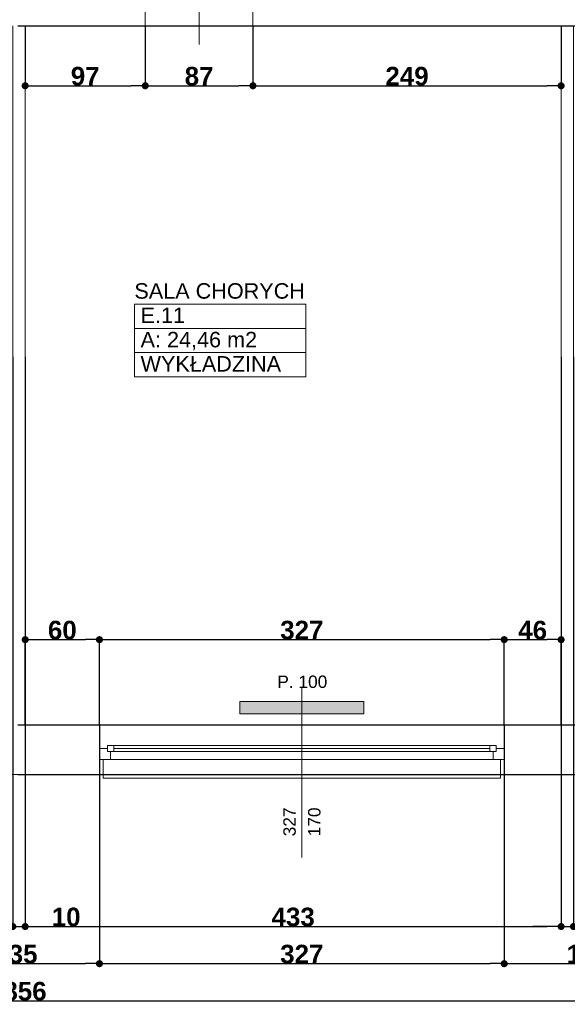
# Model space of a CAD drawing. Header units: millimetres. Extents: x 183299 to 1018155, y -286688 to 171278.
# Tile 92 of 100: x 449804 to 454228, y -115234 to -107276. Entities that reach past the tile are written whole.
import ezdxf
from ezdxf.enums import TextEntityAlignment as Align

# ---------------------------------------------------------------- set-up
doc = ezdxf.new("R2010")
doc.units = ezdxf.units.MM
doc.header["$MEASUREMENT"] = 0
doc.linetypes.add('Wipeout_Contour', pattern=[1000, 0, -1000])
for name, color, linetype in [('Elementy Modelu - Strefy', 7, 'Continuous'), ('inwentaryzacja_sciany', 7, 'Continuous'), ('Okna ArchiCADa', 7, 'Continuous'), ('Wymiarowanie - Ogólne', 7, 'Continuous'), ('Znaczniki Drzwi', 7, 'Continuous'), ('Znaczniki Okien', 7, 'Continuous')]:
    doc.layers.add(name, color=color, linetype=linetype)
for name, color, linetype, lineweight in [('Elementy Modelu - Strefy_Nr_Pióra__6', 250, 'Continuous', 18), ('grzejniki_Nr_Pióra__20', 1, 'Continuous', 0), ('inwentaryzacja_sciany_Nr_Pióra__1', 7, 'Continuous', 13), ('inwentaryzacja_wentylacja_Nr_Pióra__20', 1, 'Continuous', 0), ('Okna ArchiCADa_Nr_Pióra__1', 7, 'Continuous', 13), ('Znaczniki Drzwi_Nr_Pióra__1', 7, 'Continuous', 13), ('Znaczniki Drzwi_Nr_Pióra__7', 7, 'Continuous', 35), ('Znaczniki Okien_Nr_Pióra__1', 7, 'Continuous', 13), ('Znaczniki Okien_Nr_Pióra__7', 7, 'Continuous', 35)]:
    doc.layers.add(name, color=color, linetype=linetype, lineweight=lineweight)
doc.layers.add('Okna ArchiCADa_Nr_Pióra__23', color=7, linetype='Continuous', lineweight=20, true_color=0xff6600)
doc.layers.add('Okna ArchiCADa_Nr_Pióra__3', color=7, linetype='Continuous', lineweight=18, true_color=0xff6600)
doc.styles.add('GENERATED_STYLE_1', font='arial.ttf')
doc.styles.add('GENERATED_STYLE_2', font='arialbd.ttf')
doc.styles.get("Standard").update_dxf_attribs({"font": 'txt', "bigfont": 'BIGFONT.SHX'})
doc.dimstyles.new('GENERATED_STYLE__1', dxfattribs={"dimtxt": 150, "dimasz": 114, "dimexe": 0.18, "dimexo": 0, "dimgap": 0.09, "dimtad": 1, "dimtih": 1, "dimtoh": 1, "dimdec": 0, "dimlfac": 0.1, "dimzin": 0, "dimdsep": 46, "dimtxsty": 'GENERATED_STYLE_2', "dimblk": 'ARROWHEAD_11', "dimblk1": 'ARROWHEAD_11', "dimblk2": 'ARROWHEAD_11', "dimcen": 0.09, "dimclrd": 256, "dimclre": 256, "dimclrt": 256, "dimazin": 0, "dimtfac": 1, "dimtdec": 4, "dimtmove": 0, "dimatfit": 3, "dimfxl": 1, "dimtolj": 1, "dimtzin": 0, "dimarcsym": 0})
doc.dimstyles.new('GENERATED_STYLE__2', dxfattribs={"dimtxt": 150, "dimasz": 114, "dimexe": 0.18, "dimexo": 0, "dimgap": 0.09, "dimtad": 1, "dimdec": 0, "dimlfac": 0.1, "dimzin": 0, "dimdsep": 46, "dimtxsty": 'GENERATED_STYLE_2', "dimblk": 'ARROWHEAD_11', "dimblk1": 'ARROWHEAD_11', "dimblk2": 'ARROWHEAD_11', "dimcen": 0.09, "dimclrd": 256, "dimclre": 256, "dimclrt": 256, "dimazin": 0, "dimtfac": 1, "dimtdec": 4, "dimtmove": 0, "dimatfit": 3, "dimfxl": 1, "dimtolj": 1, "dimtzin": 0, "dimarcsym": 0})

# ---------------------------------------------------------------- blocks, each defined once
blk = doc.blocks.new('SALA CHORYCH _E.11_133_2', base_point=(276080.6, -109870.1))
at = {"layer": 'Elementy Modelu - Strefy_Nr_Pióra__6', "linetype": 'Continuous'}
for p, q in [((275387.4, -109673.7), (276773.7, -109673.7)), ((275387.4, -109870.1), (275387.4, -109673.7)), ((276773.7, -109673.7), (276773.7, -109870.1)), ((276773.7, -109870.1), (275387.4, -109870.1)), ((275387.4, -109870.1), (276773.7, -109870.1)), ((275387.4, -110066.6), (275387.4, -109870.1)), ((276773.7, -109870.1), (276773.7, -110066.6)), ((276773.7, -110066.6), (275387.4, -110066.6)), ((275387.4, -110066.6), (276773.7, -110066.6)), ((275387.4, -110263), (275387.4, -110066.6)), ((276773.7, -110066.6), (276773.7, -110263)), ((276773.7, -110263), (275387.4, -110263))]:
    blk.add_line(p, q, dxfattribs=at)
at = {"linetype": 'Continuous', "flags": 1}
for tag in ['ROOM_AREA', 'ROOM_PERIM', 'ROOM_WALLS_SURF', 'ROOM_DOORS_SURF', 'ROOM_WINDS_SURF', 'ROOM_BASELEV', 'ROOM_HEIGHT', 'ROOM_NET_AREA', 'ROOM_REDUCED_AREA', 'ROOM_CALC_AREA', 'ROOM_VOLUME']:
    blk.add_attdef(tag, text='', height=2000, dxfattribs=at).set_placement((276080.6, -110903.3), align=Align.BOTTOM_LEFT)
at = {"layer": 'Elementy Modelu - Strefy_Nr_Pióra__6', "linetype": 'Continuous', "insert": (275437.4, -109898.7), "char_height": 125, "attachment_point": 1, "style": 'GENERATED_STYLE_1'}
blk.add_mtext('{A: 24,46 m2}', dxfattribs=at)
at = {"layer": 'Elementy Modelu - Strefy_Nr_Pióra__6', "style": 'GENERATED_STYLE_1'}
for tag, p in [('ROOM_NAME', (275387.4, -109667.8)), ('ROOM_NUMBER', (275437.4, -109864.2)), ('basec', (275437.4, -110257.1))]:
    blk.add_attdef(tag, text='', height=125, dxfattribs=at).set_placement(p, align=Align.BOTTOM_LEFT)
blk = doc.blocks.new('Znacznik O 12_240')
at = {"layer": 'Znaczniki Drzwi_Nr_Pióra__1', "linetype": 'Continuous'}
blk.add_line((0, -721.4), (0, 150), dxfattribs=at)
at = {"layer": 'Znaczniki Drzwi_Nr_Pióra__7', "linetype": 'Continuous', "char_height": 100, "attachment_point": 7, "rotation": 270, "style": 'GENERATED_STYLE_1'}
for s, insert in [('{210}', (-152.1, -272.3)), ('{87}', (47.9, -348.2))]:
    blk.add_mtext(s, dxfattribs=dict(at, insert=insert))
blk = doc.blocks.new('Ściana_677_2', base_point=(283725.1, -107125.8))
at = {"layer": 'inwentaryzacja_sciany_Nr_Pióra__1', "linetype": 'Continuous'}
for p, q in [((275475.1, -107215.8), (275475.1, -107425.8)), ((276345.1, -107215.8), (276345.1, -107425.8)), ((274505.1, -107425.8), (275475.1, -107425.8)), ((276345.1, -107425.8), (278835.1, -107425.8))]:
    blk.add_line(p, q, dxfattribs=at)
at = {"layer": 'Znaczniki Drzwi', "rotation": 180}
blk.add_blockref('Znacznik O 12_240', (275910.1, -107425.8), dxfattribs=at)
blk = doc.blocks.new('O1 rozwierane 12_93')
at = {"layer": 'Okna ArchiCADa_Nr_Pióra__1', "linetype": 'Continuous'}
for p, q in [((-1635, 0), (-1635, -90)), ((-1605, 0), (-1635, 0)), ((1605, 0), (1635, 0)), ((1635, 0), (1635, -90))]:
    blk.add_line(p, q, dxfattribs=at)
at = {"layer": 'Okna ArchiCADa_Nr_Pióra__23', "linetype": 'Continuous'}
for p, q in [((-1635, 0), (-1635, -90)), ((1635, -90), (1635, 0))]:
    blk.add_line(p, q, dxfattribs=at)
at = {"layer": 'Okna ArchiCADa_Nr_Pióra__3', "linetype": 'Continuous'}
for p, q in [((-1605, 120), (-1605, 150)), ((-1605, 150), (1605, 150)), ((-1605, 120), (1605, 120)), ((1605, 150), (1605, 120)), ((-1635, -280), (1635, -280)), ((-1635, -280), (1635, -280))]:
    blk.add_line(p, q, dxfattribs=at)
at = {"linetype": 'Wipeout_Contour', "ltscale": 12272.266798}
blk.add_wipeout([(1520, -115), (1520, -65), (1545, -65), (1545, 0), (-1545, 0), (-1545, -65), (-1520, -65), (-1520, -115)], dxfattribs=at).dxf.layer = 'Okna ArchiCADa'
at = {"layer": 'Okna ArchiCADa_Nr_Pióra__23', "linetype": 'Continuous'}
for p, q in [((-1545, 0), (-1635, 0)), ((-1545, -65), (-1545, 0)), ((1635, 0), (1545, 0)), ((1545, 0), (1545, -65)), ((-1570, -90), (-1570, -65)), ((-1570, -65), (-1545, -65)), ((-1520, -65), (-1570, -65)), ((-1570, -65), (-1570, -115)), ((-1520, -115), (-1520, -65)), ((1570, -65), (1520, -65)), ((1520, -65), (1520, -115)), ((1545, -65), (1570, -65)), ((1570, -65), (1570, -90)), ((1570, -115), (1570, -65)), ((-1635, -90), (-1570, -90)), ((-1570, -115), (-1520, -115)), ((1520, -115), (1570, -115)), ((1570, -90), (1635, -90))]:
    blk.add_line(p, q, dxfattribs=at)
at = {"layer": 'Okna ArchiCADa_Nr_Pióra__3', "linetype": 'Continuous'}
for p, q in [((1545, 0), (-1545, 0)), ((-1520, -65), (1520, -65)), ((-1520, -90), (1520, -90)), ((-1520, -115), (1520, -115)), ((-1520, -115), (1520, -115))]:
    blk.add_line(p, q, dxfattribs=at)
blk = doc.blocks.new('Znacznik O 12_109')
at = {"layer": 'Znaczniki Okien_Nr_Pióra__1', "linetype": 'Continuous'}
blk.add_line((0, -1071.4), (0, 300), dxfattribs=at)
at = {"layer": 'Znaczniki Okien_Nr_Pióra__7', "linetype": 'Continuous', "insert": (-197.9, 297.9), "char_height": 100, "attachment_point": 7, "style": 'GENERATED_STYLE_1'}
blk.add_mtext('{P. 100}', dxfattribs=at)
at = {"layer": 'Znaczniki Okien_Nr_Pióra__7', "linetype": 'Continuous', "char_height": 100, "attachment_point": 7, "rotation": 90, "style": 'GENERATED_STYLE_1'}
for s, insert in [('{327}', (-47.9, -900)), ('{170}', (152.1, -900))]:
    blk.add_mtext(s, dxfattribs=dict(at, insert=insert))
blk = doc.blocks.new('Ściana_680_2', base_point=(265165.1, -113075.8))
at = {"layer": 'inwentaryzacja_sciany_Nr_Pióra__1', "linetype": 'Continuous'}
for p, q in [((275105.1, -113075.8), (274505.1, -113075.8)), ((275105.1, -113265.8), (275105.1, -113075.8)), ((278375.1, -113265.8), (278375.1, -113075.8)), ((278835.1, -113075.8), (278375.1, -113075.8)), ((275105.1, -113355.8), (275105.1, -113265.8)), ((278375.1, -113355.8), (278375.1, -113265.8)), ((275135.1, -113355.8), (275105.1, -113355.8)), ((275135.1, -113475.8), (275135.1, -113355.8)), ((278345.1, -113475.8), (278345.1, -113355.8)), ((278345.1, -113355.8), (278375.1, -113355.8)), ((273725.1, -113475.8), (275135.1, -113475.8)), ((278345.1, -113475.8), (279765.1, -113475.8))]:
    blk.add_line(p, q, dxfattribs=at)
at = {"layer": 'Okna ArchiCADa', "linetype": 'Continuous', "xscale": -1, "rotation": 180}
blk.add_blockref('O1 rozwierane 12_93', (276740.1, -113355.8), dxfattribs=at)
at = {"layer": 'Znaczniki Okien'}
blk.add_blockref('Znacznik O 12_109', (276740.1, -113075.8), dxfattribs=at)
blk = doc.blocks.new('Ściana_682_2', base_point=(278935.1, -107125.8))
at = {"layer": 'inwentaryzacja_sciany_Nr_Pióra__1', "linetype": 'Continuous'}
for p, q in [((278835.1, -107425.8), (278835.1, -113075.8)), ((278935.1, -113075.8), (278935.1, -107425.8))]:
    blk.add_line(p, q, dxfattribs=at)
blk = doc.blocks.new('Ściana_683_2', base_point=(274505.1, -107125.8))
at = {"layer": 'inwentaryzacja_sciany_Nr_Pióra__1', "linetype": 'Continuous'}
for p, q in [((274405.1, -107425.8), (274405.1, -113075.8)), ((274505.1, -113075.8), (274505.1, -107425.8))]:
    blk.add_line(p, q, dxfattribs=at)
blk = doc.blocks.new('ARROWHEAD_11')
at = {"linetype": 'Continuous'}
blk.add_line((0, 0), (-1, 0), dxfattribs=at)
at = {"linetype": 'Continuous', "const_width": 0.25, "flags": 128}
blk.add_lwpolyline([(-0.125, 0, 1), (0.125, 0, 1)], format="xyb", close=True, dxfattribs=at)
blk = doc.blocks.new('*D5129')
at = {"layer": 'Defpoints', "color": 0}
for p in [(449788, -112976.3), (460277.9, -112976.3), (449788, -113376.3)]:
    blk.add_point(p, dxfattribs=at)
at = {"layer": 'Wymiarowanie - Ogólne', "linetype": 'Continuous', "lineweight": -2}
for p, q in [((449788, -112976.3), (460278.1, -112976.3)), ((460277.9, -113262.3), (460277.9, -113090.3)), ((449788, -113376.3), (460278.1, -113376.3))]:
    blk.add_line(p, q, dxfattribs=at)
at = {"layer": 'Wymiarowanie - Ogólne', "lineweight": -2, "xscale": 114, "yscale": 114, "zscale": 114}
for p, rotation in [((460277.9, -112976.3), 90), ((460277.9, -113376.3), 270)]:
    blk.add_blockref('ARROWHEAD_11', p, dxfattribs=dict(at, rotation=rotation))
at = {"layer": 'Wymiarowanie - Ogólne', "insert": (460201.3, -113176.3), "char_height": 150, "attachment_point": 5, "rotation": 90, "style": 'GENERATED_STYLE_2'}
blk.add_mtext('\\A1;40', dxfattribs=at)
blk = doc.blocks.new('*D5130')
at = {"layer": 'Defpoints', "color": 0}
for p in [(449788, -107326.3), (460277.9, -107326.3), (449788, -112976.3)]:
    blk.add_point(p, dxfattribs=at)
at = {"layer": 'Wymiarowanie - Ogólne', "linetype": 'Continuous', "lineweight": -2}
for p, q in [((449788, -107326.3), (460278.1, -107326.3)), ((460277.9, -112862.3), (460277.9, -107440.3)), ((449788, -112976.3), (460278.1, -112976.3))]:
    blk.add_line(p, q, dxfattribs=at)
at = {"layer": 'Wymiarowanie - Ogólne', "lineweight": -2, "xscale": 114, "yscale": 114, "zscale": 114}
for p, rotation in [((460277.9, -107326.3), 90), ((460277.9, -112976.3), 270)]:
    blk.add_blockref('ARROWHEAD_11', p, dxfattribs=dict(at, rotation=rotation))
at = {"layer": 'Wymiarowanie - Ogólne', "insert": (460201.3, -110151.3), "char_height": 150, "attachment_point": 5, "rotation": 90, "style": 'GENERATED_STYLE_2'}
blk.add_mtext('\\A1;565', dxfattribs=at)
blk = doc.blocks.new('*D5131')
at = {"layer": 'Defpoints', "color": 0}
for p in [(449788, -107026.3), (460277.9, -107026.3), (449788, -107326.3)]:
    blk.add_point(p, dxfattribs=at)
at = {"layer": 'Wymiarowanie - Ogólne', "linetype": 'Continuous', "lineweight": -2}
for p, q in [((449788, -107026.3), (460278.1, -107026.3)), ((460277.9, -107212.3), (460277.9, -107140.3)), ((449788, -107326.3), (460278.1, -107326.3))]:
    blk.add_line(p, q, dxfattribs=at)
at = {"layer": 'Wymiarowanie - Ogólne', "lineweight": -2, "xscale": 114, "yscale": 114, "zscale": 114}
for p, rotation in [((460277.9, -107026.3), 90), ((460277.9, -107326.3), 270)]:
    blk.add_blockref('ARROWHEAD_11', p, dxfattribs=dict(at, rotation=rotation))
at = {"layer": 'Wymiarowanie - Ogólne', "insert": (460201.3, -107176.3), "char_height": 150, "attachment_point": 5, "rotation": 90, "style": 'GENERATED_STYLE_2'}
blk.add_mtext('\\A1;30', dxfattribs=at)
blk = doc.blocks.new('*D5222')
at = {"layer": 'Defpoints', "color": 0}
for p in [(449748, -110001.3), (449848, -110001.3), (449848, -114605.7)]:
    blk.add_point(p, dxfattribs=at)
at = {"layer": 'Wymiarowanie - Ogólne', "linetype": 'Continuous', "lineweight": -2}
for p, q in [((449748, -110001.3), (449748, -114605.9)), ((449848, -110001.3), (449848, -114605.9)), ((449634, -114605.7), (449520, -114605.7)), ((449748, -114605.7), (449848, -114605.7)), ((449962, -114605.7), (450282.1, -114605.7))]:
    blk.add_line(p, q, dxfattribs=at)
at = {"layer": 'Wymiarowanie - Ogólne', "lineweight": -2, "xscale": 114, "yscale": 114, "zscale": 114}
blk.add_blockref('ARROWHEAD_11', (449748, -114605.7), dxfattribs=at)
at = {"layer": 'Wymiarowanie - Ogólne', "lineweight": -2, "xscale": 114, "yscale": 114, "zscale": 114, "rotation": 180}
blk.add_blockref('ARROWHEAD_11', (449848, -114605.7), dxfattribs=at)
at = {"layer": 'Wymiarowanie - Ogólne', "insert": (450179, -114529.1), "char_height": 150, "attachment_point": 5, "style": 'GENERATED_STYLE_2'}
blk.add_mtext('\\A1;10', dxfattribs=at)
blk = doc.blocks.new('*D5223')
at = {"layer": 'Defpoints', "color": 0}
for p in [(449848, -110001.3), (454178, -110001.3), (454178, -114605.7)]:
    blk.add_point(p, dxfattribs=at)
at = {"layer": 'Wymiarowanie - Ogólne', "linetype": 'Continuous', "lineweight": -2}
for p, q in [((449848, -110001.3), (449848, -114605.9)), ((454178, -110001.3), (454178, -114605.9)), ((449962, -114605.7), (454064, -114605.7))]:
    blk.add_line(p, q, dxfattribs=at)
at = {"layer": 'Wymiarowanie - Ogólne', "lineweight": -2, "xscale": 114, "yscale": 114, "zscale": 114, "rotation": 180}
blk.add_blockref('ARROWHEAD_11', (449848, -114605.7), dxfattribs=at)
at = {"layer": 'Wymiarowanie - Ogólne', "lineweight": -2, "xscale": 114, "yscale": 114, "zscale": 114}
blk.add_blockref('ARROWHEAD_11', (454178, -114605.7), dxfattribs=at)
at = {"layer": 'Wymiarowanie - Ogólne', "insert": (452013, -114529.1), "char_height": 150, "attachment_point": 5, "style": 'GENERATED_STYLE_2'}
blk.add_mtext('\\A1;433', dxfattribs=at)
blk = doc.blocks.new('*D5224')
at = {"layer": 'Defpoints', "color": 0}
for p in [(454178, -110001.3), (454278, -110001.3), (454278, -114605.7)]:
    blk.add_point(p, dxfattribs=at)
at = {"layer": 'Wymiarowanie - Ogólne', "linetype": 'Continuous', "lineweight": -2}
for p, q in [((454178, -110001.3), (454178, -114605.9)), ((454278, -110001.3), (454278, -114605.9)), ((454064, -114605.7), (453950, -114605.7)), ((454178, -114605.7), (454278, -114605.7)), ((454392, -114605.7), (454712.1, -114605.7))]:
    blk.add_line(p, q, dxfattribs=at)
at = {"layer": 'Wymiarowanie - Ogólne', "lineweight": -2, "xscale": 114, "yscale": 114, "zscale": 114}
blk.add_blockref('ARROWHEAD_11', (454178, -114605.7), dxfattribs=at)
at = {"layer": 'Wymiarowanie - Ogólne', "lineweight": -2, "xscale": 114, "yscale": 114, "zscale": 114, "rotation": 180}
blk.add_blockref('ARROWHEAD_11', (454278, -114605.7), dxfattribs=at)
at = {"layer": 'Wymiarowanie - Ogólne', "insert": (454609, -114529.1), "char_height": 150, "attachment_point": 5, "style": 'GENERATED_STYLE_2'}
blk.add_mtext('\\A1;10', dxfattribs=at)
blk = doc.blocks.new('*D5231')
at = {"layer": 'Defpoints', "color": 0}
for p in [(449098, -112976.3), (450448, -112976.3), (450448, -114905.7)]:
    blk.add_point(p, dxfattribs=at)
at = {"layer": 'Wymiarowanie - Ogólne', "linetype": 'Continuous', "lineweight": -2}
for p, q in [((449098, -112976.3), (449098, -114905.9)), ((450448, -112976.3), (450448, -114905.9)), ((449212, -114905.7), (450334, -114905.7))]:
    blk.add_line(p, q, dxfattribs=at)
at = {"layer": 'Wymiarowanie - Ogólne', "lineweight": -2, "xscale": 114, "yscale": 114, "zscale": 114, "rotation": 180}
blk.add_blockref('ARROWHEAD_11', (449098, -114905.7), dxfattribs=at)
at = {"layer": 'Wymiarowanie - Ogólne', "lineweight": -2, "xscale": 114, "yscale": 114, "zscale": 114}
blk.add_blockref('ARROWHEAD_11', (450448, -114905.7), dxfattribs=at)
at = {"layer": 'Wymiarowanie - Ogólne', "insert": (449773, -114829.1), "char_height": 150, "attachment_point": 5, "style": 'GENERATED_STYLE_2'}
blk.add_mtext('\\A1;135', dxfattribs=at)
blk = doc.blocks.new('*D5232')
at = {"layer": 'Defpoints', "color": 0}
for p in [(450448, -112976.3), (453718, -112976.3), (453718, -114905.7)]:
    blk.add_point(p, dxfattribs=at)
at = {"layer": 'Wymiarowanie - Ogólne', "linetype": 'Continuous', "lineweight": -2}
for p, q in [((450448, -112976.3), (450448, -114905.9)), ((453718, -112976.3), (453718, -114905.9)), ((450562, -114905.7), (453604, -114905.7))]:
    blk.add_line(p, q, dxfattribs=at)
at = {"layer": 'Wymiarowanie - Ogólne', "lineweight": -2, "xscale": 114, "yscale": 114, "zscale": 114, "rotation": 180}
blk.add_blockref('ARROWHEAD_11', (450448, -114905.7), dxfattribs=at)
at = {"layer": 'Wymiarowanie - Ogólne', "lineweight": -2, "xscale": 114, "yscale": 114, "zscale": 114}
blk.add_blockref('ARROWHEAD_11', (453718, -114905.7), dxfattribs=at)
at = {"layer": 'Wymiarowanie - Ogólne', "insert": (452083, -114829.1), "char_height": 150, "attachment_point": 5, "style": 'GENERATED_STYLE_2'}
blk.add_mtext('\\A1;327', dxfattribs=at)
blk = doc.blocks.new('*D5233')
at = {"layer": 'Defpoints', "color": 0}
for p in [(453718, -112976.3), (455078, -112976.3), (455078, -114905.7)]:
    blk.add_point(p, dxfattribs=at)
at = {"layer": 'Wymiarowanie - Ogólne', "linetype": 'Continuous', "lineweight": -2}
for p, q in [((453718, -112976.3), (453718, -114905.9)), ((455078, -112976.3), (455078, -114905.9)), ((453832, -114905.7), (454964, -114905.7))]:
    blk.add_line(p, q, dxfattribs=at)
at = {"layer": 'Wymiarowanie - Ogólne', "lineweight": -2, "xscale": 114, "yscale": 114, "zscale": 114, "rotation": 180}
blk.add_blockref('ARROWHEAD_11', (453718, -114905.7), dxfattribs=at)
at = {"layer": 'Wymiarowanie - Ogólne', "lineweight": -2, "xscale": 114, "yscale": 114, "zscale": 114}
blk.add_blockref('ARROWHEAD_11', (455078, -114905.7), dxfattribs=at)
at = {"layer": 'Wymiarowanie - Ogólne', "insert": (454398, -114829.1), "char_height": 150, "attachment_point": 5, "style": 'GENERATED_STYLE_2'}
blk.add_mtext('\\A1;136', dxfattribs=at)
blk = doc.blocks.new('*D5236')
at = {"layer": 'Defpoints', "color": 0}
for p in [(440508, -113376.3), (459068, -113376.3), (459068, -115205.7)]:
    blk.add_point(p, dxfattribs=at)
at = {"layer": 'Wymiarowanie - Ogólne', "linetype": 'Continuous', "lineweight": -2}
for p, q in [((440508, -113376.3), (440508, -115205.9)), ((459068, -113376.3), (459068, -115205.9)), ((440622, -115205.7), (458954, -115205.7))]:
    blk.add_line(p, q, dxfattribs=at)
at = {"layer": 'Wymiarowanie - Ogólne', "lineweight": -2, "xscale": 114, "yscale": 114, "zscale": 114, "rotation": 180}
blk.add_blockref('ARROWHEAD_11', (440508, -115205.7), dxfattribs=at)
at = {"layer": 'Wymiarowanie - Ogólne', "lineweight": -2, "xscale": 114, "yscale": 114, "zscale": 114}
blk.add_blockref('ARROWHEAD_11', (459068, -115205.7), dxfattribs=at)
at = {"layer": 'Wymiarowanie - Ogólne', "insert": (449788, -115129), "char_height": 150, "attachment_point": 5, "style": 'GENERATED_STYLE_2'}
blk.add_mtext('\\A1;1856', dxfattribs=at)
blk = doc.blocks.new('*D6423')
at = {"layer": 'Defpoints', "color": 0}
for p in [(450448, -112286.9), (449848, -112976.3), (450448, -112976.3)]:
    blk.add_point(p, dxfattribs=at)
at = {"layer": 'Wymiarowanie - Ogólne', "linetype": 'Continuous', "lineweight": -2}
for p, q in [((449848, -112976.3), (449848, -112286.8)), ((449962, -112286.9), (450334, -112286.9)), ((450448, -112976.3), (450448, -112286.8))]:
    blk.add_line(p, q, dxfattribs=at)
at = {"layer": 'Wymiarowanie - Ogólne', "lineweight": -2, "xscale": 114, "yscale": 114, "zscale": 114, "rotation": 180}
blk.add_blockref('ARROWHEAD_11', (449848, -112286.9), dxfattribs=at)
at = {"layer": 'Wymiarowanie - Ogólne', "lineweight": -2, "xscale": 114, "yscale": 114, "zscale": 114}
blk.add_blockref('ARROWHEAD_11', (450448, -112286.9), dxfattribs=at)
at = {"layer": 'Wymiarowanie - Ogólne', "insert": (450148, -112210.4), "char_height": 150, "attachment_point": 5, "style": 'GENERATED_STYLE_2'}
blk.add_mtext('\\A1;60', dxfattribs=at)
blk = doc.blocks.new('*D6424')
at = {"layer": 'Defpoints', "color": 0}
for p in [(453718, -112286.9), (450448, -112976.3), (453718, -112976.3)]:
    blk.add_point(p, dxfattribs=at)
at = {"layer": 'Wymiarowanie - Ogólne', "linetype": 'Continuous', "lineweight": -2}
for p, q in [((450448, -112976.3), (450448, -112286.8)), ((450562, -112286.9), (453604, -112286.9)), ((453718, -112976.3), (453718, -112286.8))]:
    blk.add_line(p, q, dxfattribs=at)
at = {"layer": 'Wymiarowanie - Ogólne', "lineweight": -2, "xscale": 114, "yscale": 114, "zscale": 114, "rotation": 180}
blk.add_blockref('ARROWHEAD_11', (450448, -112286.9), dxfattribs=at)
at = {"layer": 'Wymiarowanie - Ogólne', "lineweight": -2, "xscale": 114, "yscale": 114, "zscale": 114}
blk.add_blockref('ARROWHEAD_11', (453718, -112286.9), dxfattribs=at)
at = {"layer": 'Wymiarowanie - Ogólne', "insert": (452083, -112210.4), "char_height": 150, "attachment_point": 5, "style": 'GENERATED_STYLE_2'}
blk.add_mtext('\\A1;327', dxfattribs=at)
blk = doc.blocks.new('*D6425')
at = {"layer": 'Defpoints', "color": 0}
for p in [(454178, -112286.9), (453718, -112976.3), (454178, -112976.3)]:
    blk.add_point(p, dxfattribs=at)
at = {"layer": 'Wymiarowanie - Ogólne', "linetype": 'Continuous', "lineweight": -2}
for p, q in [((453718, -112976.3), (453718, -112286.8)), ((453832, -112286.9), (454064, -112286.9)), ((454178, -112976.3), (454178, -112286.8))]:
    blk.add_line(p, q, dxfattribs=at)
at = {"layer": 'Wymiarowanie - Ogólne', "lineweight": -2, "xscale": 114, "yscale": 114, "zscale": 114, "rotation": 180}
blk.add_blockref('ARROWHEAD_11', (453718, -112286.9), dxfattribs=at)
at = {"layer": 'Wymiarowanie - Ogólne', "lineweight": -2, "xscale": 114, "yscale": 114, "zscale": 114}
blk.add_blockref('ARROWHEAD_11', (454178, -112286.9), dxfattribs=at)
at = {"layer": 'Wymiarowanie - Ogólne', "insert": (453948, -112210.4), "char_height": 150, "attachment_point": 5, "style": 'GENERATED_STYLE_2'}
blk.add_mtext('\\A1;46', dxfattribs=at)
blk = doc.blocks.new('*D6438')
at = {"layer": 'Defpoints', "color": 0}
for p in [(449848, -107326.3), (450818, -107326.3), (450818, -107810.2)]:
    blk.add_point(p, dxfattribs=at)
at = {"layer": 'Wymiarowanie - Ogólne', "linetype": 'Continuous', "lineweight": -2}
for p, q in [((449848, -107326.3), (449848, -107810.4)), ((450818, -107326.3), (450818, -107810.4)), ((449962, -107810.2), (450704, -107810.2))]:
    blk.add_line(p, q, dxfattribs=at)
at = {"layer": 'Wymiarowanie - Ogólne', "lineweight": -2, "xscale": 114, "yscale": 114, "zscale": 114, "rotation": 180}
blk.add_blockref('ARROWHEAD_11', (449848, -107810.2), dxfattribs=at)
at = {"layer": 'Wymiarowanie - Ogólne', "lineweight": -2, "xscale": 114, "yscale": 114, "zscale": 114}
blk.add_blockref('ARROWHEAD_11', (450818, -107810.2), dxfattribs=at)
at = {"layer": 'Wymiarowanie - Ogólne', "insert": (450333, -107733.4), "char_height": 150, "attachment_point": 5, "style": 'GENERATED_STYLE_2'}
blk.add_mtext('\\A1;97', dxfattribs=at)
blk = doc.blocks.new('*D6439')
at = {"layer": 'Defpoints', "color": 0}
for p in [(450818, -107326.3), (451688, -107326.3), (451688, -107810.2)]:
    blk.add_point(p, dxfattribs=at)
at = {"layer": 'Wymiarowanie - Ogólne', "linetype": 'Continuous', "lineweight": -2}
for p, q in [((450818, -107326.3), (450818, -107810.4)), ((451688, -107326.3), (451688, -107810.4)), ((450932, -107810.2), (451574, -107810.2))]:
    blk.add_line(p, q, dxfattribs=at)
at = {"layer": 'Wymiarowanie - Ogólne', "lineweight": -2, "xscale": 114, "yscale": 114, "zscale": 114, "rotation": 180}
blk.add_blockref('ARROWHEAD_11', (450818, -107810.2), dxfattribs=at)
at = {"layer": 'Wymiarowanie - Ogólne', "lineweight": -2, "xscale": 114, "yscale": 114, "zscale": 114}
blk.add_blockref('ARROWHEAD_11', (451688, -107810.2), dxfattribs=at)
at = {"layer": 'Wymiarowanie - Ogólne', "insert": (451253, -107733.4), "char_height": 150, "attachment_point": 5, "style": 'GENERATED_STYLE_2'}
blk.add_mtext('\\A1;87', dxfattribs=at)
blk = doc.blocks.new('*D6440')
at = {"layer": 'Defpoints', "color": 0}
for p in [(451688, -107326.3), (454178, -107326.3), (454178, -107810.2)]:
    blk.add_point(p, dxfattribs=at)
at = {"layer": 'Wymiarowanie - Ogólne', "linetype": 'Continuous', "lineweight": -2}
for p, q in [((451688, -107326.3), (451688, -107810.4)), ((454178, -107326.3), (454178, -107810.4)), ((451802, -107810.2), (454064, -107810.2))]:
    blk.add_line(p, q, dxfattribs=at)
at = {"layer": 'Wymiarowanie - Ogólne', "lineweight": -2, "xscale": 114, "yscale": 114, "zscale": 114, "rotation": 180}
blk.add_blockref('ARROWHEAD_11', (451688, -107810.2), dxfattribs=at)
at = {"layer": 'Wymiarowanie - Ogólne', "lineweight": -2, "xscale": 114, "yscale": 114, "zscale": 114}
blk.add_blockref('ARROWHEAD_11', (454178, -107810.2), dxfattribs=at)
at = {"layer": 'Wymiarowanie - Ogólne', "insert": (452933, -107733.4), "char_height": 150, "attachment_point": 5, "style": 'GENERATED_STYLE_2'}
blk.add_mtext('\\A1;249', dxfattribs=at)

msp = doc.modelspace()

# ---------------------------------------------------------------- hatches: boundary and pattern name
at = {"layer": 'inwentaryzacja_wentylacja_Nr_Pióra__20', "linetype": 'Continuous'}
msp.add_hatch(color=256, dxfattribs=at).paths.add_polyline_path([(451582.95206, -112786.32699), (451582.95206, -112886.32699), (452582.95206, -112886.32699), (452582.95206, -112786.32699)], flags=0)

# ---------------------------------------------------------------- block references
at = {"layer": 'Elementy Modelu - Strefy', "linetype": 'Continuous'}
ref = msp.add_blockref('SALA CHORYCH _E.11_133_2', (451423.45718, -109770.71021), dxfattribs=at)
ref.add_attrib('ROOM_NAME', 'SALA CHORYCH', dxfattribs={"layer": 'Elementy Modelu - Strefy_Nr_Pióra__6', "color": 5, "linetype": 'Continuous', "height": 125, "style": 'GENERATED_STYLE_1'}).set_placement((450730.3138, -109568.36786), align=Align.BOTTOM_LEFT)
ref.add_attrib('ROOM_NUMBER', 'E.11', dxfattribs={"layer": 'Elementy Modelu - Strefy_Nr_Pióra__6', "color": 5, "linetype": 'Continuous', "height": 125, "style": 'GENERATED_STYLE_1'}).set_placement((450780.3138, -109764.79643), align=Align.BOTTOM_LEFT)
ref.add_attrib('basec', 'WYKŁADZINA', dxfattribs={"layer": 'Elementy Modelu - Strefy_Nr_Pióra__6', "color": 5, "linetype": 'Continuous', "height": 125, "style": 'GENERATED_STYLE_1'}).set_placement((450780.3138, -110157.65357), align=Align.BOTTOM_LEFT)
at = {"layer": 'inwentaryzacja_sciany'}
msp.add_blockref('Ściana_677_2', (459067.95206, -107026.32699), dxfattribs=at)

# ---------------------------------------------------------------- dimensions: what is measured, and where the dimension line sits
at = {"layer": 'Wymiarowanie - Ogólne', "linetype": 'Continuous'}
dim = msp.add_linear_dim(base=(460277.88078, -107026.32699), p1=(449787.95206, -107326.32699), p2=(449787.95206, -107026.32699), angle=90, dimstyle='GENERATED_STYLE__2', dxfattribs=at)
dim.commit()
dim.dimension.update_dxf_attribs({"geometry": '*D5131', "text_midpoint": (460201.29078, -107176.32699)})
for base, p1, p2, picture, middle in [((450817.95206, -107810.18373), (449847.95206, -107326.32699), (450817.95206, -107326.32699), '*D6438', (450332.95206, -107733.44373)), ((451687.95206, -107810.18373), (450817.95206, -107326.32699), (451687.95206, -107326.32699), '*D6439', (451252.95206, -107733.44373)), ((454177.95206, -107810.18373), (451687.95206, -107326.32699), (454177.95206, -107326.32699), '*D6440', (452932.95206, -107733.44373))]:
    dim = msp.add_linear_dim(base=base, p1=p1, p2=p2, dimstyle='GENERATED_STYLE__1', dxfattribs=at)
    dim.commit()
    dim.dimension.update_dxf_attribs({"geometry": picture, "text_midpoint": middle})

# ---------------------------------------------------------------- next in the draw order: block references
at = {"layer": 'inwentaryzacja_sciany'}
msp.add_blockref('Ściana_680_2', (440507.95206, -112976.32699), dxfattribs=at)

# ---------------------------------------------------------------- next in the draw order: linework, layer by layer
at = {"layer": 'grzejniki_Nr_Pióra__20', "linetype": 'Continuous'}
for p, q in [((451582.95206, -112886.32699), (451582.95206, -112786.32699)), ((452582.95206, -112786.32699), (451582.95206, -112786.32699)), ((452582.95206, -112786.32699), (452582.95206, -112886.32699)), ((452582.95206, -112886.32699), (451582.95206, -112886.32699))]:
    msp.add_line(p, q, dxfattribs=at)

# ---------------------------------------------------------------- next in the draw order: block references
at = {"layer": 'inwentaryzacja_sciany'}
for name, p in [('Ściana_683_2', (449847.95206, -107026.32699)), ('Ściana_682_2', (454277.95206, -107026.32699))]:
    msp.add_blockref(name, p, dxfattribs=at)

# ---------------------------------------------------------------- next in the draw order: dimensions: what is measured, and where the dimension line sits
at = {"layer": 'Wymiarowanie - Ogólne', "linetype": 'Continuous'}
for base, p1, p2, picture, middle in [((460277.88078, -107326.32699), (449787.95206, -112976.32699), (449787.95206, -107326.32699), '*D5130', (460201.29078, -110151.32699)), ((460277.88078, -112976.32699), (449787.95206, -113376.32699), (449787.95206, -112976.32699), '*D5129', (460201.29078, -113176.32699))]:
    dim = msp.add_linear_dim(base=base, p1=p1, p2=p2, angle=90, dimstyle='GENERATED_STYLE__2', dxfattribs=at)
    dim.commit()
    dim.dimension.update_dxf_attribs({"geometry": picture, "text_midpoint": middle})
for base, p1, p2, picture, middle in [((449847.95206, -114605.69812), (449747.95206, -110001.32699), (449847.95206, -110001.32699), '*D5222', (450179.01706, -114529.10812)), ((454177.95206, -114605.69812), (449847.95206, -110001.32699), (454177.95206, -110001.32699), '*D5223', (452012.95206, -114529.10812)), ((454277.95206, -114605.69812), (454177.95206, -110001.32699), (454277.95206, -110001.32699), '*D5224', (454609.01706, -114529.10812)), ((450447.95206, -112286.94503), (449847.95206, -112976.32699), (450447.95206, -112976.32699), '*D6423', (450147.95206, -112210.35503)), ((453717.95206, -112286.94503), (450447.95206, -112976.32699), (453717.95206, -112976.32699), '*D6424', (452082.95206, -112210.35503)), ((454177.95206, -112286.94503), (453717.95206, -112976.32699), (454177.95206, -112976.32699), '*D6425', (453947.95206, -112210.35503)), ((450447.95206, -114905.69812), (449097.95206, -112976.32699), (450447.95206, -112976.32699), '*D5231', (449772.95206, -114829.10812)), ((453717.95206, -114905.69812), (450447.95206, -112976.32699), (453717.95206, -112976.32699), '*D5232', (452082.95206, -114829.10812)), ((455077.95206, -114905.69812), (453717.95206, -112976.32699), (455077.95206, -112976.32699), '*D5233', (454397.95206, -114829.10812)), ((459067.95206, -115205.69812), (440507.95206, -113376.32699), (459067.95206, -113376.32699), '*D5236', (449787.95206, -115128.95812))]:
    dim = msp.add_linear_dim(base=base, p1=p1, p2=p2, dimstyle='GENERATED_STYLE__1', dxfattribs=at)
    dim.commit()
    dim.dimension.update_dxf_attribs({"geometry": picture, "text_midpoint": middle})

doc.saveas('drawing.dxf')
